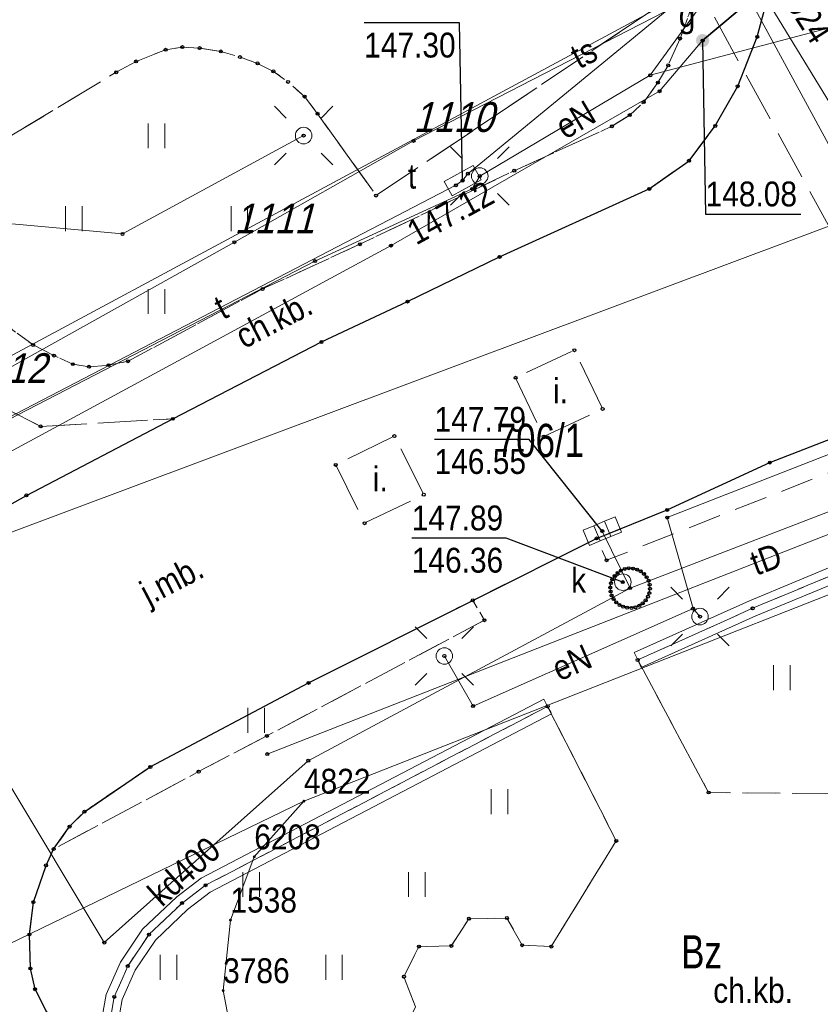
# Model space of a CAD drawing. Header units: metres. Extents: x 5551907 to 5556416, y 5709283 to 5712755.
# Tile 14 of 100: x 5554428 to 5554453, y 5710508 to 5710538. Entities that reach past the tile are written whole.
import ezdxf
from ezdxf.enums import TextEntityAlignment as Align

# ---------------------------------------------------------------- set-up
doc = ezdxf.new("R2010")
doc.units = ezdxf.units.M
for name, pattern in [('1.0_0.5', [1.5, 1, -0.5]), ('1.5_0.5', [2, 1.5, -0.5]), ('219-500', [0])]:
    doc.linetypes.add(name, pattern=pattern)
doc.layers.get('0').update_dxf_attribs({"color": 2, "lineweight": 5})
doc.styles.get("Standard").update_dxf_attribs({"font": 'Working1250', "width": 0.75})
doc.linetypes.add('otdn_500', pattern='A,5,0,[21,ksztalty.shx,S=0.5,R=0,X=0,Y=0]', length=5)

# ---------------------------------------------------------------- blocks, each defined once
blk = doc.blocks.new('203')
at = {"linetype": 'Continuous', "lineweight": 0}
h = blk.add_hatch(color=0, dxfattribs=at)
edge = h.paths.add_edge_path()
edge.add_arc((0, 0), 0.045, 0, 360)
blk = doc.blocks.new('TU04')
at = {"color": 0, "linetype": 'Continuous', "lineweight": 13}
for p, q in [((0, 0), (0, 0.75)), ((0.5, 0), (0.5, 0.75))]:
    blk.add_line(p, q, dxfattribs=at)
blk = doc.blocks.new('SM01')
at = {"color": 0, "linetype": 'Continuous', "lineweight": 13}
for p, q in [((-0.53, 0.531), (-0.883, 0.884)), ((0.531, 0.531), (0.884, 0.884)), ((-0.53, -0.53), (-0.883, -0.883)), ((0.531, -0.53), (0.884, -0.883))]:
    blk.add_line(p, q, dxfattribs=at)
blk.add_circle((0, 0), 0.25, dxfattribs=at)
blk = doc.blocks.new('US05')
at = {"color": 0, "linetype": 'Continuous', "lineweight": 13}
for p, q in [((-0.525, -0.25), (-0.525, 0.25)), ((-0.525, 0.25), (-0.175, 0.25)), ((-0.175, -0.25), (-0.175, 0.25)), ((-0.175, 0.25), (0.175, 0.25)), ((0.175, -0.25), (0.175, 0.25)), ((0.175, 0.25), (0.525, 0.25)), ((0.525, -0.25), (0.525, 0.25)), ((-0.525, -0.25), (-0.175, -0.25)), ((-0.175, -0.25), (0.175, -0.25)), ((0.175, -0.25), (0.525, -0.25))]:
    blk.add_line(p, q, dxfattribs=at)
blk = doc.blocks.new('PW01')
at = {"linetype": 'Continuous', "lineweight": 13}
h = blk.add_hatch(color=0, dxfattribs=at)
edge = h.paths.add_edge_path()
edge.add_arc((0, 0), 0.045, 0, 360)
blk = doc.blocks.new('US22')
at = {"color": 0, "linetype": 'Continuous', "lineweight": 13}
blk.add_circle((0, 0), 0.25, dxfattribs=at)
blk = doc.blocks.new('US25')
at = {"linetype": 'Continuous', "lineweight": 0}
h = blk.add_hatch(color=0, dxfattribs=at)
edge = h.paths.add_edge_path()
edge.add_arc((0, 0), 0.2, 0, 360)
blk = doc.blocks.new('US20')
at = {"color": 0, "linetype": 'Continuous', "lineweight": 13}
for p, q in [((-0.5, -0.25), (-0.5, 0.25)), ((-0.5, 0.25), (0.5, 0.25)), ((0.5, -0.25), (0.5, 0.25)), ((-0.5, -0.25), (0.5, -0.25))]:
    blk.add_line(p, q, dxfattribs=at)
blk = doc.blocks.new('US15')
at = {"color": 0, "linetype": 'Continuous', "lineweight": 13}
blk.add_circle((0, 0), 0.25, dxfattribs=at)
blk = doc.blocks.new('PIKIETAW1891')
at = {"color": 0}
blk.add_circle((0, 0), 0.045, dxfattribs=at)

msp = doc.modelspace()

# ---------------------------------------------------------------- linework, layer by layer
at = {"layer": '218-kontur użytku gruntowego', "color": 3, "linetype": 'CONTINUOUS', "lineweight": 18, "flags": 128}
for points in [[(5554413.41, 5710519.89), (5554450.09, 5710539.61)], [(5554450.09, 5710539.61), (5554413.41, 5710519.89)], [(5554455.19, 5710521.51), (5554436.97, 5710514.35)], [(5554436.97, 5710514.35), (5554455.19, 5710521.51)], [(5554436.97, 5710514.35), (5554435.47, 5710512.67)], [(5554435.47, 5710512.67), (5554436.97, 5710514.35)], [(5554435.47, 5710512.67), (5554434.75, 5710510.76)], [(5554434.75, 5710510.76), (5554435.47, 5710512.67)], [(5554434.75, 5710510.76), (5554434.53, 5710508.63)], [(5554434.53, 5710508.63), (5554434.75, 5710510.76)], [(5554434.53, 5710508.63), (5554435.03, 5710506)], [(5554435.03, 5710506), (5554434.53, 5710508.63)]]:
    msp.add_lwpolyline(points, dxfattribs=at)
at = {"layer": '219-działka ewidencyjna', "color": 7, "linetype": '219-500', "lineweight": 18, "flags": 128}
for points in [[(5554450.09, 5710539.61), (5554413.41, 5710519.89)], [(5554455.19, 5710521.51), (5554436.97, 5710514.35)], [(5554436.97, 5710514.35), (5554421.11, 5710506.67)], [(5554436.97, 5710514.35), (5554435.47, 5710512.67)], [(5554435.47, 5710512.67), (5554434.75, 5710510.76)], [(5554434.75, 5710510.76), (5554434.53, 5710508.63)], [(5554434.53, 5710508.63), (5554435.03, 5710506)]]:
    msp.add_lwpolyline(points, dxfattribs=at)
at = {"layer": 'chodnik', "color": 7, "linetype": '1.0_0.5', "lineweight": 18, "flags": 128}
for points in [[(5554428.68, 5710510.32), (5554428.71, 5710509.3), (5554428.85, 5710508.67), (5554429.18, 5710508.02), (5554431.12, 5710505.17), (5554431.32, 5710505.12), (5554431.07, 5710506.29), (5554431.03, 5710507.25), (5554431.24, 5710508.44), (5554431.65, 5710509.37), (5554432.29, 5710510.32), (5554433.29, 5710511.27), (5554434, 5710511.81), (5554444.33, 5710517.21), (5554446.4, 5710513.15), (5554444.44, 5710509.96), (5554443.56, 5710510), (5554443.1, 5710510.82), (5554441.95, 5710510.8), (5554441.42, 5710509.98), (5554440.44, 5710509.96), (5554439.99, 5710509.05), (5554440.34, 5710508.14), (5554439.92, 5710507.26), (5554440.52, 5710506.42), (5554441.51, 5710506.3), (5554441.99, 5710505.52), (5554443.06, 5710505.47), (5554444.6, 5710506.4), (5554445.11, 5710507), (5554446.04, 5710505.19), (5554445.25, 5710505.1), (5554444.66, 5710504.35), (5554443.68, 5710504.28), (5554443.05, 5710503.38), (5554443.6, 5710502.46), (5554443.17, 5710501.64), (5554443.67, 5710500.76), (5554444.68, 5710500.67), (5554445.14, 5710499.85), (5554446.21, 5710499.93), (5554446.83, 5710500.71), (5554447.76, 5710500.74), (5554448.26, 5710501.67), (5554447.82, 5710502.52), (5554448.35, 5710503.32), (5554451.99, 5710503.2), (5554454.86, 5710499.22), (5554457.35, 5710501.07), (5554454.72, 5710504.86), (5554456.51, 5710508.06), (5554456.13, 5710508.89), (5554456.44, 5710509.78), (5554456.55, 5710509.97), (5554465.15, 5710514.6), (5554465.57, 5710513.75), (5554467.51, 5710514.73), (5554466.99, 5710515.66), (5554470.4, 5710517.43), (5554474.47, 5710517.35), (5554476.66, 5710520.72), (5554484.57, 5710525.04), (5554485.07, 5710524.1), (5554486.93, 5710525.13), (5554486.48, 5710526.01), (5554497.58, 5710531.99), (5554498.19, 5710531.86), (5554498.78, 5710531.64), (5554499.18, 5710531.28), (5554502.01, 5710533.41), (5554501.83, 5710533.8), (5554501.84, 5710534.12), (5554502.03, 5710534.42), (5554509.05, 5710539.4), (5554508.94, 5710540.48), (5554508.06, 5710540.87), (5554508.43, 5710541.64), (5554507.85, 5710542.54), (5554506.95, 5710542.6), (5554506.5, 5710543.63), (5554491.87, 5710538.69), (5554484.57, 5710536.26), (5554478.34, 5710534.15), (5554478.09, 5710534.93), (5554474.12, 5710533.41), (5554474.36, 5710532.77), (5554472.05, 5710531.84), (5554446.11, 5710521.62), (5554445.81, 5710522.28), (5554442.07, 5710520.41), (5554442.42, 5710519.81), (5554435.85, 5710516.32), (5554433.79, 5710515.24), (5554429.41, 5710512.9), (5554429.18, 5710512.41), (5554428.8, 5710511.3)], [(5554425.75, 5710529.8), (5554425.81, 5710529.6), (5554426.08, 5710528.67), (5554426.29, 5710528.2), (5554426.77, 5710527.04), (5554427.22, 5710526.64), (5554428.06, 5710526.15), (5554429.02, 5710525.66), (5554433.01, 5710525.89), (5554437.5, 5710528.21), (5554440.1, 5710529.43), (5554442.88, 5710530.78), (5554447.4, 5710532.83), (5554448.6, 5710533.68), (5554449.39, 5710534.73), (5554450.07, 5710535.93), (5554450.66, 5710537.42), (5554451.01, 5710538.73), (5554451.08, 5710540.23), (5554450.88, 5710541.78), (5554450.55, 5710542.97), (5554448.71, 5710541.81), (5554448.82, 5710540.79), (5554448.86, 5710539.7), (5554448.82, 5710538.89), (5554448.59, 5710538.09), (5554448.33, 5710537.37), (5554447.97, 5710536.56), (5554447.66, 5710536.04), (5554447.23, 5710535.45), (5554446.81, 5710535.06), (5554446.27, 5710534.72), (5554443.32, 5710533.38), (5554438.66, 5710531.16), (5554435.72, 5710529.81), (5554431.66, 5710527.63), (5554431.07, 5710527.51), (5554430.48, 5710527.46), (5554429.99, 5710527.54), (5554429.42, 5710527.8), (5554428.79, 5710528.12), (5554428.18, 5710528.57), (5554427.49, 5710529.3), (5554427.12, 5710529.62), (5554426.66, 5710529.81)], [(5554449.19, 5710514.61), (5554447.05, 5710518.61), (5554450.52, 5710520.17), (5554455.98, 5710522.44), (5554469.34, 5710527.58), (5554475.09, 5710529.64), (5554489.2, 5710534.4), (5554495.14, 5710536.4), (5554495.67, 5710535.14), (5554498.1, 5710536.54), (5554497.72, 5710537.29), (5554504.77, 5710539.73), (5554505.25, 5710539.75), (5554505.46, 5710539.66), (5554505.59, 5710539.5), (5554505.68, 5710539.29), (5554505.64, 5710539.07), (5554505.48, 5710538.86), (5554505.21, 5710538.61), (5554501.15, 5710535.72), (5554500.47, 5710536.13), (5554499.98, 5710536.26), (5554499.57, 5710536.26), (5554498.89, 5710536.16), (5554498.46, 5710535.99), (5554495.96, 5710534.6), (5554491.42, 5710532.33), (5554489.59, 5710532.39), (5554480, 5710527.27), (5554479.5, 5710528.15), (5554477.63, 5710527.15), (5554478.11, 5710526.33), (5554474.59, 5710524.33), (5554470.55, 5710524.44), (5554468.54, 5710521.25), (5554460.56, 5710516.84), (5554460.1, 5710517.7), (5554458.18, 5710516.77), (5554458.65, 5710515.83), (5554454.47, 5710513.6), (5554454.27, 5710513.7), (5554453.35, 5710513.75), (5554452.88, 5710514.57)]]:
    msp.add_lwpolyline(points, close=True, dxfattribs=at)
at = {"layer": 'jezdnia', "color": 7, "linetype": '1.5_0.5', "lineweight": 18, "flags": 128}
for points in [[(5554412.43, 5710514.29), (5554408.24, 5710510.92), (5554418.66, 5710508.44), (5554419.59, 5710509.15), (5554420.38, 5710509.5), (5554421.46, 5710509.6), (5554422.36, 5710509.47), (5554423.16, 5710509.24), (5554423.89, 5710508.85), (5554424.46, 5710508.45), (5554428.69, 5710502.64), (5554439.05, 5710488.34), (5554439.27, 5710487.75), (5554439.32, 5710487.1), (5554439.14, 5710486.55), (5554438.1, 5710485.76), (5554437.65, 5710485.71), (5554436.85, 5710485.85), (5554441.68, 5710479.01), (5554444.19, 5710480.86), (5554442.45, 5710483.36), (5554443.47, 5710484.11), (5554467.28, 5710501.44), (5554488.48, 5710516.77), (5554505.22, 5710528.95), (5554521.64, 5710540.81), (5554534.16, 5710549.88), (5554542.28, 5710555.84), (5554542.73, 5710556.08), (5554548.69, 5710558.31), (5554550.14, 5710558.79), (5554550.8, 5710559.03), (5554551.51, 5710559.12), (5554552.37, 5710559.08), (5554553.78, 5710558.9), (5554554.78, 5710558.61), (5554555.64, 5710558.2), (5554556.75, 5710557.41), (5554557.27, 5710556.62), (5554557.72, 5710555.64), (5554562.19, 5710557.43), (5554562.14, 5710560.52), (5554558, 5710570.33), (5554557.22, 5710570.54), (5554556.66, 5710571.02), (5554556.14, 5710571.5), (5554555.73, 5710572.18), (5554551.34, 5710570.77), (5554551.5, 5710569.95), (5554551.48, 5710569.22), (5554551.26, 5710568.27), (5554550.9, 5710567.4), (5554550.49, 5710566.63), (5554550, 5710565.93), (5554549.32, 5710565.24), (5554547.89, 5710564.5), (5554545.11, 5710563.32), (5554541.28, 5710561.94), (5554534.34, 5710559.41), (5554531.12, 5710560.98), (5554521.77, 5710557.63), (5554514.14, 5710555.67), (5554512.15, 5710552.94), (5554509.31, 5710551.99), (5554508.96, 5710551.99), (5554508.15, 5710552.25), (5554507.64, 5710552.54), (5554506.95, 5710553.08), (5554506.33, 5710553.74), (5554505.62, 5710554.6), (5554504.27, 5710557.08), (5554503.76, 5710559.81), (5554500.07, 5710560.85), (5554495.64, 5710558.86), (5554496.41, 5710557.66), (5554496.92, 5710556.29), (5554497.23, 5710555.1), (5554497.4, 5710553.9), (5554497.47, 5710552.1), (5554497.29, 5710550.89), (5554497.03, 5710549.78), (5554496.59, 5710548.91), (5554496.04, 5710547.96), (5554495.73, 5710547.56), (5554494.8, 5710547.25), (5554491.67, 5710548.63), (5554486.93, 5710547.1), (5554485.39, 5710546.56), (5554480.26, 5710544.86), (5554478.27, 5710541.32), (5554476.06, 5710540.6), (5554472.16, 5710539.33), (5554470.22, 5710538.71), (5554468.48, 5710538.32), (5554467.02, 5710538.21), (5554465.68, 5710538.2), (5554464.68, 5710538.33), (5554463.62, 5710538.55), (5554462.32, 5710538.98), (5554460.78, 5710539.89), (5554459.64, 5710540.79), (5554459.04, 5710541.45), (5554456.35, 5710545.55), (5554450.55, 5710542.97), (5554450.88, 5710541.78), (5554451.08, 5710540.23), (5554451.01, 5710538.73), (5554450.66, 5710537.42), (5554450.07, 5710535.93), (5554449.39, 5710534.73), (5554448.6, 5710533.68), (5554447.4, 5710532.83), (5554442.88, 5710530.78), (5554440.1, 5710529.43), (5554437.5, 5710528.21), (5554433.01, 5710525.89), (5554428.59, 5710523.58), (5554424.16, 5710521.11), (5554422.19, 5710520.04), (5554421.57, 5710519.67), (5554417.2, 5710517.18), (5554414.65, 5710515.66)], [(5554423.49, 5710524.76), (5554423.5, 5710524.08), (5554423.27, 5710523.12), (5554422.19, 5710520.04), (5554424.16, 5710521.11), (5554428.59, 5710523.58), (5554433.01, 5710525.89), (5554429.02, 5710525.66), (5554428.06, 5710526.15), (5554427.22, 5710526.64), (5554426.77, 5710527.04), (5554426.29, 5710528.2), (5554426.08, 5710528.67), (5554425.81, 5710529.6), (5554425.75, 5710529.8), (5554425.68, 5710530.16), (5554425.67, 5710530.74), (5554425.75, 5710531.22), (5554425.92, 5710531.76), (5554426.18, 5710532.33), (5554426.53, 5710532.87), (5554426.9, 5710533.34), (5554427.37, 5710533.84), (5554427.88, 5710534.29), (5554431.3, 5710536.35), (5554431.9, 5710536.68), (5554432.79, 5710537.03), (5554433.3, 5710537.11), (5554433.82, 5710537.08), (5554434.46, 5710536.98), (5554435.04, 5710536.81), (5554435.57, 5710536.62), (5554436.05, 5710536.38), (5554436.49, 5710536.06), (5554436.99, 5710535.62), (5554437.38, 5710535.1), (5554439.15, 5710532.63), (5554448.02, 5710538.58), (5554448.29, 5710538.82), (5554448.5, 5710539), (5554448.52, 5710539.31), (5554434.27, 5710560.71), (5554430.08, 5710557.92), (5554424.57, 5710554.26), (5554424.97, 5710553.64), (5554420.86, 5710550.76), (5554425.14, 5710544.32), (5554427.99, 5710546.27), (5554428.77, 5710546.5), (5554429.14, 5710546.49), (5554429.5, 5710546.43), (5554429.84, 5710546.27), (5554430.15, 5710546.04), (5554430.29, 5710545.76), (5554430.67, 5710544.85), (5554430.94, 5710543.91), (5554430.89, 5710543.59), (5554430.85, 5710542.88), (5554430.75, 5710542.26), (5554430.35, 5710541.02), (5554429.91, 5710540.35), (5554429.16, 5710539.47), (5554428.71, 5710539.04), (5554426.31, 5710537.61), (5554426.14, 5710537.52), (5554425.05, 5710536.67), (5554424.79, 5710536.43), (5554424.46, 5710536.13), (5554423.82, 5710535.42), (5554423.29, 5710534.63), (5554422.8, 5710533.88), (5554422.53, 5710533.17), (5554422.22, 5710532.26), (5554421.97, 5710531.2), (5554422.02, 5710529.61), (5554422.21, 5710528.72), (5554422.56, 5710527.53), (5554423, 5710526.28), (5554423.34, 5710525.67), (5554423.44, 5710525.37)], [(5554428.71, 5710509.3), (5554428.68, 5710510.32), (5554428.8, 5710511.3), (5554429.18, 5710512.41), (5554429.41, 5710512.9), (5554429.89, 5710513.58), (5554430.34, 5710514.03), (5554432.33, 5710515.38), (5554437.11, 5710517.92), (5554442.07, 5710520.41), (5554445.81, 5710522.28), (5554447.94, 5710523.14), (5554451.04, 5710524.57), (5554456.41, 5710526.65), (5554473.26, 5710533.11), (5554474.12, 5710533.41), (5554478.09, 5710534.93), (5554483.66, 5710536.94), (5554498.64, 5710542.03), (5554516.16, 5710548.01), (5554516.93, 5710548), (5554517.64, 5710547.84), (5554518.12, 5710547.63), (5554518.49, 5710547.33), (5554518.69, 5710546.82), (5554518.62, 5710546.31), (5554518.49, 5710545.68), (5554518.25, 5710545.11), (5554502.01, 5710533.41), (5554499.18, 5710531.28), (5554480.51, 5710517.72), (5554457.35, 5710501.07), (5554454.86, 5710499.22), (5554446.83, 5710493.37), (5554446.13, 5710492.94), (5554445.39, 5710492.65), (5554444.53, 5710492.46), (5554443.54, 5710492.36), (5554442.75, 5710492.37), (5554441.95, 5710492.65), (5554440.44, 5710493.3), (5554439.31, 5710494.14), (5554438.58, 5710494.97), (5554431.32, 5710505.12), (5554431.12, 5710505.17), (5554429.18, 5710508.02), (5554428.85, 5710508.67)]]:
    msp.add_lwpolyline(points, close=True, dxfattribs=at)
at = {"layer": 'komora podziemna', "color": 34, "linetype": 'CONTINUOUS', "lineweight": 18, "flags": 128}
msp.add_lwpolyline([(5554446.4, 5710520.35), (5554446.32, 5710520.45), (5554446.26, 5710520.56), (5554446.23, 5710520.68), (5554446.22, 5710520.8), (5554446.24, 5710520.93), (5554446.28, 5710521.04), (5554446.35, 5710521.15), (5554446.44, 5710521.24), (5554446.54, 5710521.31), (5554446.66, 5710521.36), (5554446.78, 5710521.38), (5554446.91, 5710521.37), (5554447.03, 5710521.34), (5554447.14, 5710521.29), (5554447.24, 5710521.21), (5554447.32, 5710521.11), (5554447.38, 5710521), (5554447.41, 5710520.88), (5554447.42, 5710520.76), (5554447.4, 5710520.63), (5554447.36, 5710520.52), (5554447.29, 5710520.41), (5554447.2, 5710520.32), (5554447.1, 5710520.25), (5554446.98, 5710520.2), (5554446.86, 5710520.18), (5554446.73, 5710520.19), (5554446.61, 5710520.22), (5554446.5, 5710520.27)], close=True, dxfattribs=at)
at = {"layer": 'krawężnik', "color": 7, "linetype": 'CONTINUOUS', "lineweight": 25, "flags": 128}
for points in [[(5554431.32, 5710505.12), (5554431.12, 5710505.17), (5554429.18, 5710508.02), (5554428.85, 5710508.67), (5554428.71, 5710509.3), (5554428.68, 5710510.32), (5554428.8, 5710511.3), (5554429.18, 5710512.41), (5554429.41, 5710512.9), (5554429.89, 5710513.58), (5554430.34, 5710514.03), (5554432.33, 5710515.38), (5554437.11, 5710517.92), (5554442.07, 5710520.41), (5554445.81, 5710522.28), (5554447.94, 5710523.14), (5554451.04, 5710524.57), (5554456.41, 5710526.65), (5554473.26, 5710533.11), (5554474.12, 5710533.41), (5554478.09, 5710534.93), (5554483.66, 5710536.94), (5554498.64, 5710542.03), (5554516.16, 5710548.01)], [(5554408.24, 5710510.92), (5554412.43, 5710514.29), (5554414.65, 5710515.66), (5554417.2, 5710517.18), (5554421.57, 5710519.67), (5554422.19, 5710520.04), (5554424.16, 5710521.11), (5554428.59, 5710523.58), (5554433.01, 5710525.89), (5554437.5, 5710528.21), (5554440.1, 5710529.43), (5554442.88, 5710530.78), (5554447.4, 5710532.83), (5554448.6, 5710533.68), (5554449.39, 5710534.73), (5554450.07, 5710535.93), (5554450.66, 5710537.42), (5554451.01, 5710538.73), (5554451.08, 5710540.23), (5554450.88, 5710541.78), (5554450.55, 5710542.97)]]:
    msp.add_lwpolyline(points, dxfattribs=at)
at = {"layer": 'obszar utwardzony', "color": 7, "linetype": '1.5_0.5', "lineweight": 18, "flags": 128}
for points in [[(5554443.36, 5710527.13), (5554444.21, 5710525.35), (5554445.99, 5710526.19), (5554445.14, 5710527.96)], [(5554437.93, 5710524.5), (5554438.8, 5710522.74), (5554440.59, 5710523.6), (5554439.7, 5710525.37)]]:
    msp.add_lwpolyline(points, close=True, dxfattribs=at)
at = {"layer": 'obudowa ochronna przewodu', "color": 7, "linetype": 'CONTINUOUS', "lineweight": 35, "flags": 128}
msp.add_lwpolyline([(5554451.16, 5710539.12), (5554449.01, 5710537.31)], dxfattribs=at)
at = {"layer": 'przewód elektroenergetyczny podziemny', "color": 1, "linetype": 'CONTINUOUS', "lineweight": 18, "flags": 128}
for points in [[(5554447.43, 5710536.26), (5554449.38, 5710538.96), (5554449.1, 5710539.91), (5554446.11, 5710544.72), (5554432.51, 5710564.42), (5554432.38, 5710565.37), (5554430.06, 5710566.41), (5554417.46, 5710586.08)], [(5554470.04, 5710542.38), (5554463.17, 5710540.43), (5554447.43, 5710536.26)], [(5554402.54, 5710535.66), (5554406.33, 5710530.51), (5554415.56, 5710519.51), (5554418.79, 5710520.86), (5554419.18, 5710520.89), (5554421.39, 5710522.43), (5554437.3, 5710530.65), (5554442.05, 5710532.83), (5554442.28, 5710533.22), (5554447.43, 5710536.26)], [(5554410.19, 5710525.08), (5554423.02, 5710532.24), (5554431.49, 5710531.47), (5554436.96, 5710534.44)], [(5554441.21, 5710518.73), (5554442.08, 5710517.22), (5554448.72, 5710520.16), (5554447.94, 5710522.91), (5554468.24, 5710530.84)], [(5554448.72, 5710520.16), (5554448.93, 5710519.92)]]:
    msp.add_lwpolyline(points, dxfattribs=at)
at = {"layer": 'przewód gazowy', "color": 40, "linetype": 'CONTINUOUS', "lineweight": 18, "flags": 128}
msp.add_lwpolyline([(5554458.63, 5710544.72), (5554458.1, 5710544.34), (5554451.6, 5710539.31), (5554451.16, 5710539.12), (5554449.01, 5710537.31), (5554447.71, 5710535.78), (5554439.6, 5710531.12), (5554415.09, 5710517.86), (5554410.42, 5710514.68), (5554410.59, 5710513.89), (5554417.1, 5710505.78), (5554418.98, 5710503.33), (5554408.77, 5710494.17), (5554397.3, 5710483.62), (5554390.23, 5710475.47), (5554387.74, 5710475.57), (5554382.25, 5710470.19), (5554381.89, 5710469.59), (5554379.76, 5710465.92), (5554374.92, 5710457.91), (5554375.1, 5710454.78), (5554369.7, 5710445.06)], dxfattribs=at)
msp.add_lwpolyline([(5554458.63, 5710544.72), (5554458.1, 5710544.34), (5554451.6, 5710539.31), (5554451.16, 5710539.12), (5554449.01, 5710537.31), (5554447.71, 5710535.78), (5554439.6, 5710531.12), (5554415.09, 5710517.86), (5554410.42, 5710514.68), (5554410.59, 5710513.89), (5554417.1, 5710505.78), (5554418.98, 5710503.33), (5554408.77, 5710494.17), (5554397.3, 5710483.62), (5554390.23, 5710475.47), (5554387.74, 5710475.57), (5554382.25, 5710470.19), (5554381.89, 5710469.59), (5554379.76, 5710465.92), (5554374.92, 5710457.91), (5554375.1, 5710454.78), (5554369.7, 5710445.06)], dxfattribs=at)
at = {"layer": 'przewód kanalizacyjny', "color": 34, "linetype": 'CONTINUOUS', "lineweight": 18, "flags": 128}
for points in [[(5554430.94, 5710510.08), (5554421.93, 5710525.08), (5554420.92, 5710527.11), (5554423.38, 5710535.95), (5554436.54, 5710550.44)], [(5554430.94, 5710510.08), (5554437.1, 5710515.57), (5554446.82, 5710520.78), (5554476.49, 5710532.2)], [(5554445.98, 5710522.5), (5554446.82, 5710520.78)]]:
    msp.add_lwpolyline(points, dxfattribs=at)
at = {"layer": 'przewód telekomunikacyjny podziemny', "color": 30, "linetype": 'CONTINUOUS', "lineweight": 18, "flags": 128}
for points in [[(5554451.62, 5710615.26), (5554451.25, 5710615.01), (5554445.5, 5710612.03), (5554439.88, 5710609.43), (5554431.8, 5710606.18), (5554420.5, 5710599.89), (5554413.04, 5710595.05), (5554418.43, 5710587.27), (5554421.85, 5710580.69), (5554423.62, 5710578.89), (5554425.07, 5710576.9), (5554428.95, 5710571.78), (5554432.09, 5710567.46), (5554439.67, 5710557.33), (5554446.17, 5710546.45), (5554449.55, 5710541.81), (5554450.74, 5710539.67), (5554440.28, 5710534.28), (5554434.87, 5710531.22), (5554426.77, 5710526.7), (5554421.99, 5710524.3), (5554412.76, 5710518.69), (5554409.67, 5710523.11), (5554408.89, 5710523.91)], [(5554374.01, 5710454.75), (5554369.95, 5710464.56), (5554368.86, 5710465.36), (5554380.31, 5710483.95), (5554389.55, 5710494.24), (5554395.67, 5710499.5), (5554427.9, 5710522.38), (5554455.78, 5710532.81), (5554483.92, 5710541.5), (5554524.38, 5710553.96), (5554539.21, 5710559.79), (5554555.97, 5710566.98), (5554585.2, 5710580.72), (5554598.19, 5710584.52), (5554607.28, 5710586.33), (5554615.01, 5710584.66), (5554643.84, 5710573.06)], [(5554417.46, 5710586.08), (5554417.53, 5710585.55), (5554429.97, 5710566), (5554432.27, 5710564.26), (5554445.48, 5710544.65), (5554445.62, 5710544.44), (5554445.73, 5710544.23), (5554449.01, 5710539.11), (5554441.92, 5710533.29), (5554441.76, 5710533.08), (5554441.56, 5710532.94), (5554421.13, 5710522.34)], [(5554459.32, 5710524.83), (5554446.39, 5710546)], [(5554458.1, 5710524.46), (5554446.39, 5710546)], [(5554435.86, 5710515.77), (5554453.88, 5710522.82), (5554458.1, 5710524.46), (5554459.32, 5710524.83), (5554463.96, 5710526.5)]]:
    msp.add_lwpolyline(points, dxfattribs=at)
at = {"layer": 'przewód telekomunikacyjny podziemny - ob. projektowany', "color": 30, "linetype": '1.5_0.5', "lineweight": 18, "flags": 128}
msp.add_lwpolyline([(5554463.96, 5710526.5), (5554463.32, 5710526.04), (5554458.17, 5710524.26), (5554457.12, 5710523.86), (5554448.01, 5710540.49), (5554448.84, 5710543.27), (5554441.72, 5710554.37), (5554440.62, 5710555.15), (5554435.68, 5710562.26), (5554434.34, 5710564.11), (5554434.27, 5710565.07), (5554430.76, 5710569.72), (5554423.75, 5710578.99), (5554423.15, 5710579.08), (5554422.39, 5710580.23), (5554421.55, 5710581.5), (5554419.86, 5710584.76), (5554419.35, 5710585.14), (5554418.6, 5710585.59), (5554412.3, 5710594.62), (5554404.98, 5710604.98), (5554400.32, 5710611.51), (5554397.29, 5710615.98), (5554393.83, 5710620.82), (5554393.17, 5710620.36)], dxfattribs=at)
at = {"layer": 'rzedna-Atr2', "color": 7, "flags": 128}
for points in [[(5554441.76, 5710533.08), (5554441.67, 5710537.84), (5554438.79, 5710537.84)], [(5554449.01, 5710537.31), (5554449.1, 5710532.07), (5554451.98, 5710532.07)], [(5554445.98, 5710522.5), (5554443.77, 5710525.27), (5554440.916, 5710525.27)], [(5554446.6, 5710520.96), (5554443.08, 5710522.29), (5554440.226, 5710522.29)]]:
    msp.add_lwpolyline(points, dxfattribs=at)
at = {"layer": 'trawnik', "color": 7, "linetype": '1.0_0.5', "lineweight": 18, "flags": 128}
for points in [[(5554434.27, 5710560.71), (5554448.52, 5710539.31), (5554448.5, 5710539), (5554448.29, 5710538.82), (5554448.02, 5710538.58), (5554439.15, 5710532.63), (5554437.38, 5710535.1), (5554436.99, 5710535.62), (5554436.49, 5710536.06), (5554436.05, 5710536.38), (5554435.57, 5710536.62), (5554435.04, 5710536.81), (5554434.46, 5710536.98), (5554433.82, 5710537.08), (5554433.3, 5710537.11), (5554432.79, 5710537.03), (5554431.9, 5710536.68), (5554431.3, 5710536.35), (5554427.88, 5710534.29), (5554427.37, 5710533.84), (5554426.9, 5710533.34), (5554426.53, 5710532.87), (5554426.18, 5710532.33), (5554425.92, 5710531.76), (5554425.75, 5710531.22), (5554425.67, 5710530.74), (5554425.68, 5710530.16), (5554425.75, 5710529.8), (5554426.66, 5710529.81), (5554427.12, 5710529.62), (5554427.49, 5710529.3), (5554428.18, 5710528.57), (5554428.79, 5710528.12), (5554429.42, 5710527.8), (5554429.99, 5710527.54), (5554430.48, 5710527.46), (5554431.07, 5710527.51), (5554431.66, 5710527.63), (5554435.72, 5710529.81), (5554438.66, 5710531.16), (5554443.32, 5710533.38), (5554446.27, 5710534.72), (5554446.81, 5710535.06), (5554447.23, 5710535.45), (5554447.66, 5710536.04), (5554447.97, 5710536.56), (5554448.33, 5710537.37), (5554448.59, 5710538.09), (5554448.82, 5710538.89), (5554448.86, 5710539.7), (5554448.82, 5710540.79), (5554448.71, 5710541.81), (5554442.92, 5710550.53), (5554438.15, 5710557.6), (5554435.47, 5710561.55)], [(5554495.14, 5710536.4), (5554489.2, 5710534.4), (5554475.09, 5710529.64), (5554469.34, 5710527.58), (5554455.98, 5710522.44), (5554450.52, 5710520.17), (5554447.05, 5710518.61), (5554449.19, 5710514.61), (5554452.88, 5710514.57), (5554453.35, 5710513.75), (5554454.27, 5710513.7), (5554454.47, 5710513.6), (5554458.65, 5710515.83), (5554458.18, 5710516.77), (5554460.1, 5710517.7), (5554460.56, 5710516.84), (5554468.54, 5710521.25), (5554470.55, 5710524.44), (5554474.59, 5710524.33), (5554478.11, 5710526.33), (5554477.63, 5710527.15), (5554479.5, 5710528.15), (5554480, 5710527.27), (5554489.59, 5710532.39), (5554491.42, 5710532.33), (5554495.96, 5710534.6), (5554495.67, 5710535.14)], [(5554442.07, 5710520.41), (5554437.11, 5710517.92), (5554432.33, 5710515.38), (5554430.34, 5710514.03), (5554429.89, 5710513.58), (5554429.41, 5710512.9), (5554433.79, 5710515.24), (5554435.85, 5710516.32), (5554442.42, 5710519.81)], [(5554441.51, 5710506.3), (5554440.52, 5710506.42), (5554439.92, 5710507.26), (5554440.34, 5710508.14), (5554439.99, 5710509.05), (5554440.44, 5710509.96), (5554441.42, 5710509.98), (5554441.95, 5710510.8), (5554443.1, 5710510.82), (5554443.56, 5710510), (5554444.44, 5710509.96), (5554446.4, 5710513.15), (5554444.33, 5710517.21), (5554434, 5710511.81), (5554433.29, 5710511.27), (5554432.29, 5710510.32), (5554431.65, 5710509.37), (5554431.24, 5710508.44), (5554431.03, 5710507.25), (5554431.07, 5710506.29), (5554431.32, 5710505.12), (5554438.58, 5710494.97), (5554439.31, 5710494.14), (5554440.44, 5710493.3), (5554441.95, 5710492.65), (5554442.75, 5710492.37), (5554443.54, 5710492.36), (5554444.53, 5710492.46), (5554445.39, 5710492.65), (5554446.13, 5710492.94), (5554446.83, 5710493.37), (5554454.86, 5710499.22), (5554451.99, 5710503.2), (5554448.35, 5710503.32), (5554447.82, 5710502.52), (5554448.26, 5710501.67), (5554447.76, 5710500.74), (5554446.83, 5710500.71), (5554446.21, 5710499.93), (5554445.14, 5710499.85), (5554444.68, 5710500.67), (5554443.67, 5710500.76), (5554443.17, 5710501.64), (5554443.6, 5710502.46), (5554443.05, 5710503.38), (5554443.68, 5710504.28), (5554444.66, 5710504.35), (5554445.25, 5710505.1), (5554446.04, 5710505.19), (5554445.11, 5710507), (5554444.6, 5710506.4), (5554443.06, 5710505.47), (5554441.99, 5710505.52)]]:
    msp.add_lwpolyline(points, close=True, dxfattribs=at)
at = {"layer": 'ściana oporowa (linia)', "color": 0, "lineweight": 18}
for p, q in [((5554450.421, 5710520.4), (5554455.887, 5710522.672)), ((5554446.947, 5710518.838), (5554450.421, 5710520.4)), ((5554446.947, 5710518.838), (5554447.05, 5710518.61)), ((5554444.446, 5710516.988), (5554434.135, 5710511.597)), ((5554444.446, 5710516.988), (5554444.33, 5710517.21)), ((5554434.135, 5710511.597), (5554433.452, 5710511.079)), ((5554433.452, 5710511.079), (5554432.483, 5710510.157)), ((5554432.483, 5710510.157), (5554431.871, 5710509.248)), ((5554431.871, 5710509.248), (5554431.483, 5710508.366)), ((5554431.483, 5710508.366), (5554431.282, 5710507.233))]:
    msp.add_line(p, q, dxfattribs=at)
at = {"layer": 'ściana oporowa (linia)', "color": 0, "linetype": 'otdn_500', "lineweight": 18}
for p, q in [((5554450.619, 5710519.94), (5554456.073, 5710522.208)), ((5554447.152, 5710518.382), (5554450.619, 5710519.94)), ((5554447.152, 5710518.382), (5554447.05, 5710518.61)), ((5554444.214, 5710517.431), (5554433.865, 5710512.023)), ((5554444.214, 5710517.431), (5554444.33, 5710517.21)), ((5554433.865, 5710512.023), (5554433.128, 5710511.461)), ((5554433.128, 5710511.461), (5554432.097, 5710510.483)), ((5554432.097, 5710510.483), (5554431.429, 5710509.492)), ((5554431.429, 5710509.492), (5554430.997, 5710508.514)), ((5554430.997, 5710508.514), (5554430.778, 5710507.267))]:
    msp.add_line(p, q, dxfattribs=at)

# ---------------------------------------------------------------- block references
at = {"layer": '203-punkt graniczny', "color": 7, "linetype": 'CONTINUOUS', "lineweight": 18}
for p in [(5554436.97, 5710514.35), (5554435.47, 5710512.67), (5554434.75, 5710510.76), (5554434.53, 5710508.63)]:
    msp.add_blockref('203', p, dxfattribs=at)
at = {"layer": 'kratka ściekowa', "color": 34, "linetype": 'CONTINUOUS', "lineweight": 18, "rotation": 22.451}
msp.add_blockref('US05', (5554445.98, 5710522.5), dxfattribs=at)
at = {"layer": 'latarnia', "color": 7, "linetype": 'CONTINUOUS', "lineweight": 18}
for p in [(5554436.96, 5710534.44), (5554442.28, 5710533.22), (5554448.93, 5710519.92), (5554441.21, 5710518.73)]:
    msp.add_blockref('SM01', p, dxfattribs=at)
at = {"layer": 'Punkt roboczy BDOT GESUT K1', "color": 6, "linetype": 'CONTINUOUS', "lineweight": 18}
for p in [(5554448.33, 5710537.37), (5554448.33, 5710537.37), (5554449.01, 5710537.31), (5554449.01, 5710537.31), (5554449.01, 5710537.31), (5554449.01, 5710537.31), (5554450.66, 5710537.42), (5554450.66, 5710537.42), (5554450.66, 5710537.42), (5554432.79, 5710537.03), (5554432.79, 5710537.03), (5554433.3, 5710537.11), (5554433.3, 5710537.11), (5554433.82, 5710537.08), (5554433.82, 5710537.08), (5554434.46, 5710536.98), (5554434.46, 5710536.98), (5554431.9, 5710536.68), (5554431.9, 5710536.68), (5554435.04, 5710536.81), (5554435.04, 5710536.81), (5554435.57, 5710536.62), (5554435.57, 5710536.62), (5554447.97, 5710536.56), (5554447.97, 5710536.56), (5554431.3, 5710536.35), (5554431.3, 5710536.35), (5554436.05, 5710536.38), (5554436.05, 5710536.38), (5554447.43, 5710536.26), (5554447.43, 5710536.26), (5554447.43, 5710536.26), (5554436.49, 5710536.06), (5554436.49, 5710536.06), (5554447.66, 5710536.04), (5554447.66, 5710536.04), (5554447.71, 5710535.78), (5554447.71, 5710535.78), (5554450.07, 5710535.93), (5554450.07, 5710535.93), (5554450.07, 5710535.93), (5554436.99, 5710535.62), (5554436.99, 5710535.62), (5554447.23, 5710535.45), (5554447.23, 5710535.45), (5554437.38, 5710535.1), (5554437.38, 5710535.1), (5554446.81, 5710535.06), (5554446.81, 5710535.06), (5554446.27, 5710534.72), (5554446.27, 5710534.72), (5554449.39, 5710534.73), (5554449.39, 5710534.73), (5554449.39, 5710534.73), (5554436.96, 5710534.44), (5554436.96, 5710534.44), (5554436.96, 5710534.44), (5554440.28, 5710534.28), (5554448.6, 5710533.68), (5554448.6, 5710533.68), (5554448.6, 5710533.68), (5554441.92, 5710533.29), (5554443.32, 5710533.38), (5554443.32, 5710533.38), (5554441.76, 5710533.08), (5554441.76, 5710533.08), (5554441.76, 5710533.08), (5554442.28, 5710533.22), (5554442.28, 5710533.22), (5554441.56, 5710532.94), (5554442.05, 5710532.83), (5554447.4, 5710532.83), (5554447.4, 5710532.83), (5554447.4, 5710532.83), (5554439.15, 5710532.63), (5554439.15, 5710532.63), (5554431.49, 5710531.47), (5554434.87, 5710531.22), (5554438.66, 5710531.16), (5554438.66, 5710531.16), (5554439.6, 5710531.12), (5554439.6, 5710531.12), (5554439.6, 5710531.12), (5554439.6, 5710531.12), (5554437.3, 5710530.65), (5554442.88, 5710530.78), (5554442.88, 5710530.78), (5554442.88, 5710530.78), (5554435.72, 5710529.81), (5554435.72, 5710529.81), (5554440.1, 5710529.43), (5554440.1, 5710529.43), (5554440.1, 5710529.43), (5554428.79, 5710528.12), (5554428.79, 5710528.12), (5554437.5, 5710528.21), (5554437.5, 5710528.21), (5554437.5, 5710528.21), (5554445.14, 5710527.96), (5554429.42, 5710527.8), (5554429.42, 5710527.8), (5554431.66, 5710527.63), (5554431.66, 5710527.63), (5554429.99, 5710527.54), (5554429.99, 5710527.54), (5554430.48, 5710527.46), (5554430.48, 5710527.46), (5554431.07, 5710527.51), (5554431.07, 5710527.51), (5554443.36, 5710527.13), (5554445.99, 5710526.19), (5554433.01, 5710525.89), (5554433.01, 5710525.89), (5554433.01, 5710525.89), (5554433.01, 5710525.89), (5554429.02, 5710525.66), (5554429.02, 5710525.66), (5554439.7, 5710525.37), (5554444.21, 5710525.35), (5554437.93, 5710524.5), (5554451.04, 5710524.57), (5554451.04, 5710524.57), (5554428.59, 5710523.58), (5554428.59, 5710523.58), (5554428.59, 5710523.58), (5554440.59, 5710523.6), (5554447.94, 5710523.14), (5554447.94, 5710523.14), (5554447.94, 5710522.91), (5554438.8, 5710522.74), (5554445.81, 5710522.28), (5554445.81, 5710522.28), (5554445.81, 5710522.28), (5554445.98, 5710522.5), (5554445.98, 5710522.5), (5554445.98, 5710522.5), (5554446.11, 5710521.62), (5554446.35, 5710521.15), (5554446.44, 5710521.24), (5554446.54, 5710521.31), (5554446.66, 5710521.36), (5554446.78, 5710521.38), (5554446.91, 5710521.37), (5554447.03, 5710521.34), (5554447.14, 5710521.29), (5554447.24, 5710521.21), (5554447.32, 5710521.11), (5554446.22, 5710520.8), (5554446.24, 5710520.93), (5554446.28, 5710521.04), (5554446.6, 5710520.96), (5554446.6, 5710520.96), (5554447.38, 5710521), (5554447.41, 5710520.88), (5554446.23, 5710520.68), (5554446.26, 5710520.56), (5554446.82, 5710520.78), (5554446.82, 5710520.78), (5554447.36, 5710520.52), (5554447.4, 5710520.63), (5554447.42, 5710520.76), (5554442.07, 5710520.41), (5554442.07, 5710520.41), (5554442.07, 5710520.41), (5554442.07, 5710520.41), (5554446.32, 5710520.45), (5554446.4, 5710520.35), (5554446.5, 5710520.27), (5554446.61, 5710520.22), (5554446.98, 5710520.2), (5554447.1, 5710520.25), (5554447.2, 5710520.32), (5554447.29, 5710520.41), (5554446.73, 5710520.19), (5554446.86, 5710520.18), (5554448.72, 5710520.16), (5554448.72, 5710520.16), (5554448.93, 5710519.92), (5554448.93, 5710519.92), (5554450.52, 5710520.17), (5554450.52, 5710520.17), (5554450.52, 5710520.17), (5554442.42, 5710519.81), (5554442.42, 5710519.81), (5554441.21, 5710518.73), (5554441.21, 5710518.73), (5554447.05, 5710518.61), (5554447.05, 5710518.61), (5554447.05, 5710518.61), (5554437.11, 5710517.92), (5554437.11, 5710517.92), (5554437.11, 5710517.92), (5554442.08, 5710517.22), (5554444.33, 5710517.21), (5554444.33, 5710517.21), (5554444.33, 5710517.21), (5554435.85, 5710516.32), (5554435.85, 5710516.32), (5554435.86, 5710515.77), (5554437.1, 5710515.57), (5554432.33, 5710515.38), (5554432.33, 5710515.38), (5554432.33, 5710515.38), (5554433.79, 5710515.24), (5554433.79, 5710515.24), (5554449.19, 5710514.61), (5554449.19, 5710514.61), (5554430.34, 5710514.03), (5554430.34, 5710514.03), (5554430.34, 5710514.03), (5554429.89, 5710513.58), (5554429.89, 5710513.58), (5554429.89, 5710513.58), (5554446.4, 5710513.15), (5554446.4, 5710513.15), (5554429.41, 5710512.9), (5554429.41, 5710512.9), (5554429.41, 5710512.9), (5554429.41, 5710512.9), (5554429.18, 5710512.41), (5554429.18, 5710512.41), (5554429.18, 5710512.41), (5554434, 5710511.81), (5554434, 5710511.81), (5554434, 5710511.81), (5554428.8, 5710511.3), (5554428.8, 5710511.3), (5554428.8, 5710511.3), (5554433.29, 5710511.27), (5554433.29, 5710511.27), (5554433.29, 5710511.27), (5554441.95, 5710510.8), (5554441.95, 5710510.8), (5554443.1, 5710510.82), (5554443.1, 5710510.82), (5554428.68, 5710510.32), (5554428.68, 5710510.32), (5554428.68, 5710510.32), (5554432.29, 5710510.32), (5554432.29, 5710510.32), (5554432.29, 5710510.32), (5554430.94, 5710510.08), (5554430.94, 5710510.08), (5554440.44, 5710509.96), (5554440.44, 5710509.96), (5554441.42, 5710509.98), (5554441.42, 5710509.98), (5554443.56, 5710510), (5554443.56, 5710510), (5554444.44, 5710509.96), (5554444.44, 5710509.96), (5554428.71, 5710509.3), (5554428.71, 5710509.3), (5554428.71, 5710509.3), (5554431.65, 5710509.37), (5554431.65, 5710509.37), (5554431.65, 5710509.37), (5554439.99, 5710509.05), (5554439.99, 5710509.05), (5554428.85, 5710508.67), (5554428.85, 5710508.67), (5554428.85, 5710508.67), (5554431.24, 5710508.44), (5554431.24, 5710508.44), (5554431.24, 5710508.44)]:
    msp.add_blockref('PIKIETAW1891', p, dxfattribs=at)
at = {"layer": 'rzedna', "color": 40, "linetype": 'CONTINUOUS', "lineweight": 18}
for p in [(5554449.01, 5710537.31), (5554439.6, 5710531.12), (5554439.6, 5710531.12)]:
    msp.add_blockref('PW01', p, dxfattribs=at)
at = {"layer": 'rzedna', "color": 7, "linetype": 'CONTINUOUS', "lineweight": 18}
for p in [(5554441.76, 5710533.08), (5554445.98, 5710522.5), (5554446.6, 5710520.96)]:
    msp.add_blockref('PW01', p, dxfattribs=at)
at = {"layer": 'szafa telekomunikacyjna lub kontener', "color": 30, "linetype": 'CONTINUOUS', "lineweight": 18, "rotation": 28.98}
msp.add_blockref('US20', (5554441.76, 5710533.08), dxfattribs=at)
at = {"layer": 'słup przewodów napowietrznych', "color": 7, "linetype": 'CONTINUOUS', "lineweight": 18}
msp.add_blockref('US15', (5554436.96, 5710534.44), dxfattribs=at)
at = {"layer": 'trawnik', "color": 7, "linetype": 'CONTINUOUS', "lineweight": 18}
for p in [(5554432.269, 5710534.059), (5554429.769, 5710531.559), (5554434.769, 5710531.559), (5554432.269, 5710529.059), (5554451.149, 5710517.699), (5554435.278, 5710516.412), (5554435.278, 5710516.412), (5554442.629, 5710513.959), (5554435.129, 5710511.459), (5554440.129, 5710511.459), (5554432.629, 5710508.959), (5554437.629, 5710508.959)]:
    msp.add_blockref('TU04', p, dxfattribs=at)
at = {"layer": 'właz do komory lub kanału - okrągły', "color": 7, "linetype": 'CONTINUOUS', "lineweight": 18}
msp.add_blockref('US22', (5554446.6, 5710520.96), dxfattribs=at)
at = {"layer": 'zasuwa lub zawór', "color": 40, "linetype": 'CONTINUOUS', "lineweight": 18}
msp.add_blockref('US25', (5554449.01, 5710537.31), dxfattribs=at)

# ---------------------------------------------------------------- texts
at = {"layer": '203-punkt graniczny-Atr103', "color": 7, "width": 0.9}
for s, p in [('4822', (5554436.97, 5710514.35)), ('4822', (5554436.97, 5710514.35)), ('6208', (5554435.47, 5710512.67)), ('6208', (5554435.47, 5710512.67)), ('1538', (5554434.75, 5710510.76)), ('1538', (5554434.75, 5710510.76)), ('3786', (5554434.53, 5710508.63)), ('3786', (5554434.53, 5710508.63))]:
    msp.add_text(s, height=0.75, dxfattribs=at).set_placement(p, align=Align.BOTTOM_LEFT)
at = {"layer": '210-oznaczenie konturu użytku gruntowego', "color": 3, "linetype": 'CONTINUOUS', "lineweight": 18, "width": 0.79}
msp.add_text('Bz', height=1, dxfattribs=at).set_placement((5554448.36, 5710509.3))
at = {"layer": '211-numer działki ewidencyjnej', "color": 7, "linetype": 'CONTINUOUS', "lineweight": 18, "width": 0.79}
msp.add_text('706/1', height=1, dxfattribs=at).set_placement((5554442.79, 5710525.74), align=Align.TOP_LEFT)
at = {"layer": 'chodnik-Atr17', "color": 7, "width": 0.9}
msp.add_text('ch.kb.', height=0.75, rotation=27.326, dxfattribs=at).set_placement((5554435.16, 5710527.99))
msp.add_text('ch.kb.', height=0.75, dxfattribs=at).set_placement((5554449.33, 5710508.26))
at = {"layer": 'jezdnia-Atr17', "color": 7, "width": 0.9}
msp.add_text('j.mb.', height=0.75, rotation=27.593, dxfattribs=at).set_placement((5554432.28, 5710520.24))
at = {"layer": 'obszar utwardzony-Atr17', "color": 7, "width": 0.9}
for p in [(5554444.49, 5710526.36), (5554439.05, 5710523.7)]:
    msp.add_text('i.', height=0.75, dxfattribs=at).set_placement(p)
at = {"layer": 'przewód elektroenergetyczny podziemny-Atr1', "color": 1, "width": 0.9}
for rotation, p in [(30.553, (5554444.67, 5710534.63)), (23.882, (5554444.53, 5710518.3))]:
    msp.add_text('eN', height=0.75, rotation=rotation, dxfattribs=at).set_placement(p, align=Align.MIDDLE_LEFT)
at = {"layer": 'przewód kanalizacyjny-Atr1', "color": 34, "width": 0.9}
msp.add_text('kd400', height=0.75, rotation=41.708, dxfattribs=at).set_placement((5554432.43, 5710511.41), align=Align.MIDDLE_LEFT)
at = {"layer": 'przewód telekomunikacyjny podziemny - ob. projektowany-Atr1', "color": 30, "width": 0.9}
msp.add_text('proj. t DG.GiK.6630.1.100.2024', height=0.75, rotation=302.678, dxfattribs=at).set_placement((5554445.81, 5710547.99), align=Align.MIDDLE_LEFT)
at = {"layer": 'przewód telekomunikacyjny podziemny-Atr1', "color": 30, "width": 0.9}
for s, rotation, p in [('ts', 27.261, (5554445.11, 5710536.77)), ('t', 27.422, (5554434.35, 5710529.2)), ('tD', 20.074, (5554450.5, 5710521.5))]:
    msp.add_text(s, height=0.75, rotation=rotation, dxfattribs=at).set_placement(p, align=Align.MIDDLE_LEFT)
at = {"layer": 'Punkt roboczy BDOT GESUT K1-Atr103', "color": 6, "oblique": 15, "width": 0.9}
for s, p in [('1110', (5554440.28, 5710534.28)), ('1111', (5554434.87, 5710531.22)), ('1112', (5554426.77, 5710526.7))]:
    msp.add_text(s, height=0.9, dxfattribs=at).set_placement(p, align=Align.BOTTOM_LEFT)
at = {"layer": 'rzedna-Atr2', "color": 40, "width": 0.9}
msp.add_text('147.12', height=0.75, rotation=28.566, dxfattribs=at).set_placement((5554440.18, 5710531.45), align=Align.MIDDLE_LEFT)
msp.add_text('148.08', height=0.75, dxfattribs=at).set_placement((5554449.1, 5710532.078), align=Align.BOTTOM_LEFT)
at = {"layer": 'rzedna-Atr2', "color": 7, "width": 0.9}
for s, p in [('147.79', (5554440.916, 5710525.277)), ('147.89', (5554440.226, 5710522.298))]:
    msp.add_text(s, height=0.75, dxfattribs=at).set_placement(p, align=Align.BOTTOM_LEFT)
at = {"layer": 'rzedna-Atr3', "color": 7, "width": 0.9}
for s, p in [('147.30', (5554438.79, 5710536.572)), ('146.55', (5554440.916, 5710524.002)), ('146.36', (5554440.226, 5710521.022))]:
    msp.add_text(s, height=0.75, dxfattribs=at).set_placement(p, align=Align.BOTTOM_LEFT)
at = {"layer": 'szafa telekomunikacyjna lub kontener-Atr17', "color": 30, "width": 0.9}
msp.add_text('t', height=0.75, dxfattribs=at).set_placement((5554440.11, 5710532.84))
at = {"layer": 'właz do komory lub kanału - okrągły-Atr17', "color": 7, "width": 0.9}
msp.add_text('k', height=0.75, dxfattribs=at).set_placement((5554445.04, 5710520.64))
at = {"layer": 'zasuwa lub zawór-Atr17', "color": 40, "width": 0.9}
msp.add_text('g', height=0.75, dxfattribs=at).set_placement((5554448.29, 5710537.72))

doc.saveas('drawing.dxf')
